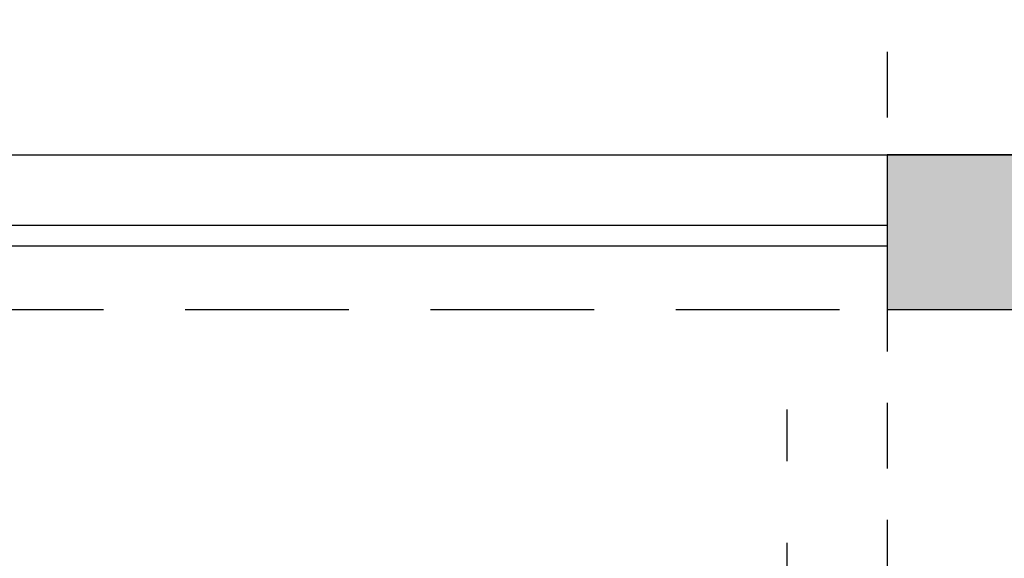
# Model space of a CAD drawing. Header units: metres. Extents: x -5 to 93, y -48 to 79.
# Tile 47 of 91: x 72.79 to 74.7, y 17.22 to 18.26. Entities that reach past the tile are written whole.
import ezdxf

# ---------------------------------------------------------------- set-up
doc = ezdxf.new("R2010")
doc.units = ezdxf.units.M
doc.header["$LTSCALE"] = 0.05
for name, pattern in [('STRICHPUNKT2', [12.7, 6.35, -3.175, 0, -3.175]), ('VERDECKT', [9.525, 6.35, -3.175]), ('VERDECKT2', [4.7625, 3.175, -1.5875])]:
    doc.linetypes.add(name, pattern=pattern)
for name, color, linetype in [('A_Ansicht', 2, 'Continuous'), ('A_Schnitt', 1, 'Continuous'), ('A_Schraffur', 9, 'Continuous'), ('A_Treppe', 5, 'Continuous'), ('A_Unsichtbar', 7, 'VERDECKT'), ('A_Unsichtbar-über', 253, 'VERDECKT')]:
    doc.layers.add(name, color=color, linetype=linetype)

msp = doc.modelspace()

# ---------------------------------------------------------------- hatches: boundary and pattern name
at = {"layer": 'A_Schraffur'}
h = msp.add_hatch(dxfattribs=at)
h.set_pattern_fill('ANSI33', color=256, scale=0.025, style=0)
h.set_pattern_definition([(45, (60.51569, 1.5344), (-0.1122532, 0.1122532), []), (45, (60.62794, 1.5344), (-0.1122532, 0.1122532), [0.079375, -0.0396875])])
h.paths.add_polyline_path([(70.8643, 17.9995), (70.8643, 17.7595), (71.1043, 17.7595), (71.1043, 17.9995)])
h.paths.add_polyline_path([(74.4743, 17.9995), (74.4743, 17.6995), (74.8743, 17.6995), (74.8743, 17.9995)])
h.paths.add_polyline_path([(78.2443, 17.9995), (78.2443, 17.6995), (78.6443, 17.6995), (78.6443, 17.9995)])
h.paths.add_polyline_path([(82.7843, 17.9995), (82.7843, 17.6995), (83.1843, 17.6995), (83.1843, 17.9995)])
h.paths.add_polyline_path([(87.7643, 18.2095), (87.5243, 18.2095), (87.5243, 17.2695), (87.7643, 17.2695), (87.7643, 17.3595)])
h.paths.add_polyline_path([(87.5243, 19.2695), (87.7643, 19.2695), (87.7643, 19.3595), (87.7643, 20.7095), (87.5243, 20.7095)])
h.paths.add_polyline_path([(87.7643, 16.2095), (87.5243, 16.2095), (87.5243, 14.7695), (87.7643, 14.7695), (87.7643, 14.8595)])

# ---------------------------------------------------------------- linework, layer by layer
at = {"layer": 'A_Ansicht'}
msp.add_line((71.1043, 17.9995), (87.5243, 17.9995), dxfattribs=at)
at = {"layer": 'A_Schnitt', "color": 6, "linetype": 'STRICHPUNKT2'}
msp.add_line((74.2803, 16.9294), (74.2803, 17.5515), dxfattribs=at)
at = {"layer": 'A_Schnitt'}
msp.add_lwpolyline([(74.4743, 17.6995), (74.8743, 17.6995), (74.8743, 17.9995), (74.4743, 17.9995)], close=True, dxfattribs=at)
at = {"layer": 'A_Treppe'}
for points in [[(72.2043, 17.9995), (72.2043, 17.8232), (72.2623, 17.8232), (72.2623, 17.8232), (73.9456, 17.8232), (73.9456, 17.8232), (74.4743, 17.8232)], [(72.2443, 17.9995), (72.2443, 17.8632), (72.3023, 17.8632), (72.3023, 17.8632), (73.9056, 17.8632), (73.9056, 17.8632), (74.4743, 17.8632)]]:
    msp.add_lwpolyline(points, dxfattribs=at)
at = {"layer": 'A_Unsichtbar'}
msp.add_line((66.4443, 17.6995), (87.5243, 17.6995), dxfattribs=at)
at = {"layer": 'A_Unsichtbar-über', "linetype": 'VERDECKT2', "ltscale": 0.8}
msp.add_line((74.4743, 27.2795), (74.4743, 8.1995), dxfattribs=at)

doc.saveas('drawing.dxf')
